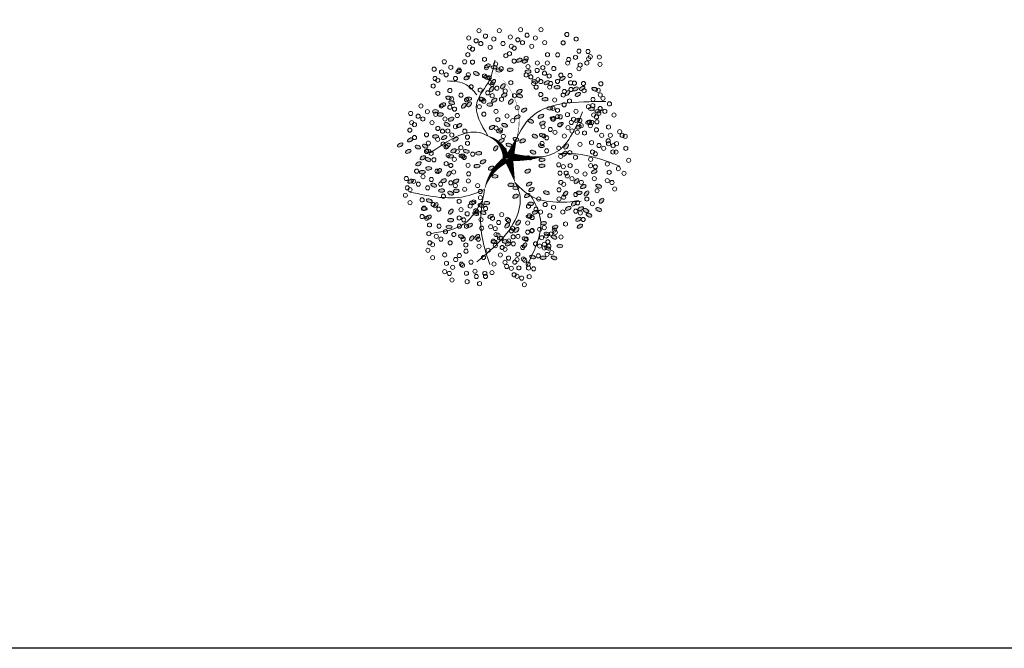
# Model space of a CAD drawing. Header units: millimetres. Extents: x 2197 to 2788, y 425 to 589.
# Tile 18 of 50: x 2292 to 2312, y 430 to 443. Entities that reach past the tile are written whole.
import ezdxf

# ---------------------------------------------------------------- set-up
doc = ezdxf.new("R2010")
doc.units = ezdxf.units.MM
doc.layers.add('01 - Vegetación', color=3, linetype='Continuous', lineweight=0)
doc.layers.add('Cotas', color=3, linetype='Continuous')

# ---------------------------------------------------------------- blocks, each defined once
blk = doc.blocks.new('17')
at = {"layer": '01 - Vegetación'}
for points in [[(4495.84, 1680.23, 1.33, 0.0221, 0.199177), (4489.97, 1684.48, 0.0221, 0.0221, 1.224983)], [(4496.02, 1680.23, 1.33, 0.0221, 0.286986), (4500.47, 1683.82, 0.0221, 0.0221, -1.494927)], [(4497.07, 1679.43, 0.133, 0.0221, 0.381476), (4512.91, 1682.47, 0.0221, 0.0221, -1.841687)], [(4496.02, 1679.76, 1.77, 0.0221, 0), (4491.39, 1678.53, 0.0221, 0.0221, 0)], [(4496.02, 1679.66, 1.77, 0.0221, 0), (4500.28, 1678.15, 0.0221, 0.0221, 0)], [(4496.4, 1679.85, 1.77, 0.0221, 0.074947), (4496.4, 1672.95, 0.0221, 0.0221, 0.762797)]]:
    blk.add_lwpolyline(points, format="xyseb", dxfattribs=at)
for points in [[(4490, 1684.47), (4488.83, 1687.51), (4489.5, 1699.09)], [(4487.73, 1684.98), (4483.44, 1688.25), (4481.42, 1694.81)], [(4497.83, 1680.19), (4501.11, 1685.48), (4497.33, 1694.81)], [(4508.5, 1685.98), (4510.45, 1688), (4511.21, 1691.78)], [(4491.39, 1678.53), (4489.02, 1677.58), (4485.46, 1677.92), (4475.87, 1685.99)], [(4500.47, 1683.82), (4506.92, 1685.99), (4511.46, 1683.47), (4515.25, 1682.46)], [(4490, 1684.47), (4482.94, 1685.23), (4475.36, 1683.47)], [(4491.39, 1678.53), (4489, 1675.9), (4487.73, 1665.57)], [(4496.57, 1678.43), (4497.07, 1670.86), (4505.15, 1665.32)], [(4497.07, 1679.43), (4503.89, 1675.65), (4507.17, 1660.78)], [(4488.74, 1675.4), (4484.7, 1673.64), (4475.11, 1676.16)], [(4497.07, 1670.11), (4496.82, 1665.57), (4494.55, 1658.01)]]:
    blk.add_spline(points, degree=3, dxfattribs=at)
blk = doc.blocks.new('16')
at = {"layer": '01 - Vegetación'}
h = blk.add_hatch(color=40, dxfattribs=at)
h.set_gradient(color1=(255, 191, 0), color2=(223, 255, 127), rotation=180, centered=1, tint=1, name='INVSPHERICAL')
edge = h.paths.add_edge_path()
edge.add_ellipse((4538.847, 1678.642), major_axis=(-0.0033, 0.0777), ratio=0.578492, start_angle=0, end_angle=360, ccw=False)
edge = h.paths.add_edge_path()
edge.add_ellipse((4538.961, 1678.487), major_axis=(-0.0349, 0.0695), ratio=0.578492, start_angle=0, end_angle=360, ccw=False)
edge = h.paths.add_edge_path()
edge.add_ellipse((4538.69, 1678.926), major_axis=(-0.0594, 0.0503), ratio=0.578492, start_angle=0, end_angle=360, ccw=False)
edge = h.paths.add_edge_path()
edge.add_ellipse((4538.676, 1678.266), major_axis=(-0.0033, 0.0777), ratio=0.578492, start_angle=0, end_angle=360, ccw=False)
edge = h.paths.add_edge_path()
edge.add_ellipse((4541.23, 1679.281), major_axis=(0.0274, 0.0728), ratio=0.578492, start_angle=0, end_angle=360, ccw=False)
edge = h.paths.add_edge_path()
edge.add_ellipse((4540.829, 1679.36), major_axis=(-0.0349, 0.0695), ratio=0.578492, start_angle=0, end_angle=360, ccw=False)
edge = h.paths.add_edge_path()
edge.add_ellipse((4541.174, 1679.607), major_axis=(-0.0349, 0.0695), ratio=0.578492, start_angle=0, end_angle=360, ccw=False)
edge = h.paths.add_edge_path()
edge.add_ellipse((4541.072, 1679.421), major_axis=(0.0274, 0.0728), ratio=0.578492, start_angle=0, end_angle=360, ccw=False)
edge = h.paths.add_edge_path()
edge.add_ellipse((4540.113, 1679.632), major_axis=(-0.0349, 0.0695), ratio=0.578492, start_angle=0, end_angle=360, ccw=False)
edge = h.paths.add_edge_path()
edge.add_ellipse((4540.279, 1679.843), major_axis=(-0.0349, 0.0695), ratio=0.578492, start_angle=0, end_angle=360, ccw=False)
edge = h.paths.add_edge_path()
edge.add_ellipse((4540.165, 1679.999), major_axis=(-0.0033, 0.0777), ratio=0.578492, start_angle=0, end_angle=360, ccw=False)
edge = h.paths.add_edge_path()
edge.add_ellipse((4540.499, 1679.956), major_axis=(-0.0033, 0.0777), ratio=0.578492, start_angle=0, end_angle=360, ccw=False)
edge = h.paths.add_edge_path()
edge.add_ellipse((4540.629, 1679.513), major_axis=(-0.0594, 0.0503), ratio=0.578492, start_angle=0, end_angle=360, ccw=False)
edge = h.paths.add_edge_path()
edge.add_ellipse((4540.551, 1680.278), major_axis=(0.0274, 0.0728), ratio=0.578492, start_angle=0, end_angle=360, ccw=False)
edge = h.paths.add_edge_path()
edge.add_ellipse((4539.201, 1679.744), major_axis=(-0.0033, 0.0777), ratio=0.578492, start_angle=0, end_angle=360, ccw=False)
edge = h.paths.add_edge_path()
edge.add_ellipse((4539.14, 1679.893), major_axis=(0.0274, 0.0728), ratio=0.578492, start_angle=0, end_angle=360, ccw=False)
edge = h.paths.add_edge_path()
edge.add_ellipse((4539.208, 1680.126), major_axis=(-0.0033, 0.0777), ratio=0.578492, start_angle=0, end_angle=360, ccw=False)
edge = h.paths.add_edge_path()
edge.add_ellipse((4538.979, 1680.681), major_axis=(-0.0594, 0.0503), ratio=0.578492, start_angle=0, end_angle=360, ccw=False)
edge = h.paths.add_edge_path()
edge.add_ellipse((4538.577, 1680.728), major_axis=(-0.0033, 0.0777), ratio=0.578492, start_angle=0, end_angle=360, ccw=False)
edge = h.paths.add_edge_path()
edge.add_ellipse((4538.926, 1680.033), major_axis=(0.0274, 0.0728), ratio=0.578492, start_angle=0, end_angle=360, ccw=False)
edge = h.paths.add_edge_path()
edge.add_ellipse((4538.95, 1679.842), major_axis=(0.0274, 0.0728), ratio=0.578492, start_angle=0, end_angle=360, ccw=False)
edge = h.paths.add_edge_path()
edge.add_ellipse((4538.621, 1680.191), major_axis=(-0.0349, 0.0695), ratio=0.578492, start_angle=0, end_angle=360, ccw=False)
edge = h.paths.add_edge_path()
edge.add_ellipse((4538.328, 1680.411), major_axis=(0.0274, 0.0728), ratio=0.578492, start_angle=0, end_angle=360, ccw=False)
edge = h.paths.add_edge_path()
edge.add_ellipse((4538.283, 1680.138), major_axis=(-0.0594, 0.0503), ratio=0.578492, start_angle=0, end_angle=360, ccw=False)
edge = h.paths.add_edge_path()
edge.add_ellipse((4538.32, 1679.993), major_axis=(-0.0594, 0.0503), ratio=0.578492, start_angle=0, end_angle=360, ccw=False)
edge = h.paths.add_edge_path()
edge.add_ellipse((4538.755, 1680.687), major_axis=(-0.0033, 0.0777), ratio=0.578492, start_angle=0, end_angle=360, ccw=False)
edge = h.paths.add_edge_path()
edge.add_ellipse((4538.834, 1681.261), major_axis=(-0.0349, 0.0695), ratio=0.578492, start_angle=0, end_angle=360, ccw=False)
edge = h.paths.add_edge_path()
edge.add_ellipse((4539.054, 1681.374), major_axis=(-0.0033, 0.0777), ratio=0.578492, start_angle=0, end_angle=360, ccw=False)
edge = h.paths.add_edge_path()
edge.add_ellipse((4539.147, 1681.076), major_axis=(-0.0594, 0.0503), ratio=0.578492, start_angle=0, end_angle=360, ccw=False)
edge = h.paths.add_edge_path()
edge.add_ellipse((4539.52, 1680.541), major_axis=(-0.0033, 0.0777), ratio=0.578492, start_angle=0, end_angle=360, ccw=False)
edge = h.paths.add_edge_path()
edge.add_ellipse((4539.459, 1680.689), major_axis=(0.0274, 0.0728), ratio=0.578492, start_angle=0, end_angle=360, ccw=False)
edge = h.paths.add_edge_path()
edge.add_ellipse((4539.527, 1680.923), major_axis=(-0.0033, 0.0777), ratio=0.578492, start_angle=0, end_angle=360, ccw=False)
edge = h.paths.add_edge_path()
edge.add_ellipse((4539.265, 1681.244), major_axis=(0.0274, 0.0728), ratio=0.578492, start_angle=0, end_angle=360, ccw=False)
edge = h.paths.add_edge_path()
edge.add_ellipse((4539.188, 1677.478), major_axis=(-0.0594, 0.0503), ratio=0.578492, start_angle=0, end_angle=360, ccw=False)
edge = h.paths.add_edge_path()
edge.add_ellipse((4539.473, 1678.19), major_axis=(0.0274, 0.0728), ratio=0.578492, start_angle=0, end_angle=360, ccw=False)
edge = h.paths.add_edge_path()
edge.add_ellipse((4540.696, 1678.325), major_axis=(0.0274, 0.0728), ratio=0.578492, start_angle=0, end_angle=360, ccw=False)
edge = h.paths.add_edge_path()
edge.add_ellipse((4540.33, 1678.305), major_axis=(-0.0033, 0.0777), ratio=0.578492, start_angle=0, end_angle=360, ccw=False)
edge = h.paths.add_edge_path()
edge.add_ellipse((4540.174, 1678.307), major_axis=(-0.0033, 0.0777), ratio=0.578492, start_angle=0, end_angle=360, ccw=False)
edge = h.paths.add_edge_path()
edge.add_ellipse((4540.488, 1677.717), major_axis=(-0.0594, 0.0503), ratio=0.578492, start_angle=0, end_angle=360, ccw=False)
edge = h.paths.add_edge_path()
edge.add_ellipse((4540.676, 1677.675), major_axis=(-0.0594, 0.0503), ratio=0.578492, start_angle=0, end_angle=360, ccw=False)
edge = h.paths.add_edge_path()
edge.add_ellipse((4539.469, 1677.341), major_axis=(-0.0033, 0.0777), ratio=0.578492, start_angle=0, end_angle=360, ccw=False)
edge = h.paths.add_edge_path()
edge.add_ellipse((4539.773, 1677.406), major_axis=(-0.0594, 0.0503), ratio=0.578492, start_angle=0, end_angle=360, ccw=False)
edge = h.paths.add_edge_path()
edge.add_ellipse((4539.631, 1677.23), major_axis=(-0.0349, 0.0695), ratio=0.578492, start_angle=0, end_angle=360, ccw=False)
edge = h.paths.add_edge_path()
edge.add_ellipse((4539.445, 1677.695), major_axis=(-0.0594, 0.0503), ratio=0.578492, start_angle=0, end_angle=360, ccw=False)
edge = h.paths.add_edge_path()
edge.add_ellipse((4542.676, 1679.136), major_axis=(-0.0033, 0.0777), ratio=0.578492, start_angle=0, end_angle=360, ccw=False)
edge = h.paths.add_edge_path()
edge.add_ellipse((4542.661, 1679.428), major_axis=(-0.0033, 0.0777), ratio=0.578492, start_angle=0, end_angle=360, ccw=False)
edge = h.paths.add_edge_path()
edge.add_ellipse((4542.742, 1679.554), major_axis=(-0.0033, 0.0777), ratio=0.578492, start_angle=0, end_angle=360, ccw=False)
edge = h.paths.add_edge_path()
edge.add_ellipse((4542.776, 1679.728), major_axis=(-0.0349, 0.0695), ratio=0.578492, start_angle=0, end_angle=360, ccw=False)
edge = h.paths.add_edge_path()
edge.add_ellipse((4542.477, 1679.745), major_axis=(0.0274, 0.0728), ratio=0.578492, start_angle=0, end_angle=360, ccw=False)
edge = h.paths.add_edge_path()
edge.add_ellipse((4542.578, 1680.02), major_axis=(0.0274, 0.0728), ratio=0.578492, start_angle=0, end_angle=360, ccw=False)
edge = h.paths.add_edge_path()
edge.add_ellipse((4542.466, 1680.268), major_axis=(-0.0349, 0.0695), ratio=0.578492, start_angle=0, end_angle=360, ccw=False)
edge = h.paths.add_edge_path()
edge.add_ellipse((4542.632, 1680.479), major_axis=(-0.0349, 0.0695), ratio=0.578492, start_angle=0, end_angle=360, ccw=False)
edge = h.paths.add_edge_path()
edge.add_ellipse((4542.359, 1679.577), major_axis=(-0.0594, 0.0503), ratio=0.578492, start_angle=0, end_angle=360, ccw=False)
edge = h.paths.add_edge_path()
edge.add_ellipse((4542.171, 1679.619), major_axis=(-0.0594, 0.0503), ratio=0.578492, start_angle=0, end_angle=360, ccw=False)
edge = h.paths.add_edge_path()
edge.add_ellipse((4542.246, 1679.328), major_axis=(-0.0594, 0.0503), ratio=0.578492, start_angle=0, end_angle=360, ccw=False)
edge = h.paths.add_edge_path()
edge.add_ellipse((4542.369, 1678.498), major_axis=(0.0274, 0.0728), ratio=0.578492, start_angle=0, end_angle=360, ccw=False)
edge = h.paths.add_edge_path()
edge.add_ellipse((4542.902, 1678.749), major_axis=(-0.0349, 0.0695), ratio=0.578492, start_angle=0, end_angle=360, ccw=False)
edge = h.paths.add_edge_path()
edge.add_ellipse((4542.925, 1678.897), major_axis=(-0.0349, 0.0695), ratio=0.578492, start_angle=0, end_angle=360, ccw=False)
edge = h.paths.add_edge_path()
edge.add_ellipse((4542.628, 1678.671), major_axis=(-0.0033, 0.0777), ratio=0.578492, start_angle=0, end_angle=360, ccw=False)
edge = h.paths.add_edge_path()
edge.add_ellipse((4542.11, 1678.896), major_axis=(-0.0349, 0.0695), ratio=0.578492, start_angle=0, end_angle=360, ccw=False)
edge = h.paths.add_edge_path()
edge.add_ellipse((4542.34, 1678.18), major_axis=(-0.0349, 0.0695), ratio=0.578492, start_angle=0, end_angle=360, ccw=False)
edge = h.paths.add_edge_path()
edge.add_ellipse((4538.137, 1679.191), major_axis=(-0.0349, 0.0695), ratio=0.578492, start_angle=0, end_angle=360, ccw=False)
edge = h.paths.add_edge_path()
edge.add_ellipse((4538.099, 1678.758), major_axis=(-0.0594, 0.0503), ratio=0.578492, start_angle=0, end_angle=360, ccw=False)
edge = h.paths.add_edge_path()
edge.add_ellipse((4537.796, 1678.552), major_axis=(0.0274, 0.0728), ratio=0.578492, start_angle=0, end_angle=360, ccw=False)
edge = h.paths.add_edge_path()
edge.add_ellipse((4537.776, 1678.277), major_axis=(-0.0033, 0.0777), ratio=0.578492, start_angle=0, end_angle=360, ccw=False)
edge = h.paths.add_edge_path()
edge.add_ellipse((4539.181, 1678.6), major_axis=(-0.0033, 0.0777), ratio=0.578492, start_angle=0, end_angle=360, ccw=False)
edge = h.paths.add_edge_path()
edge.add_ellipse((4538.502, 1678.968), major_axis=(-0.0594, 0.0503), ratio=0.578492, start_angle=0, end_angle=360, ccw=False)
edge = h.paths.add_edge_path()
edge.add_ellipse((4538.615, 1679.216), major_axis=(-0.0594, 0.0503), ratio=0.578492, start_angle=0, end_angle=360, ccw=False)
edge = h.paths.add_edge_path()
edge.add_ellipse((4538.188, 1679.557), major_axis=(-0.0033, 0.0777), ratio=0.578492, start_angle=0, end_angle=360, ccw=False)
edge = h.paths.add_edge_path()
edge.add_ellipse((4538.203, 1679.265), major_axis=(-0.0033, 0.0777), ratio=0.578492, start_angle=0, end_angle=360, ccw=False)
edge = h.paths.add_edge_path()
edge.add_ellipse((4538.285, 1679.391), major_axis=(-0.0033, 0.0777), ratio=0.578492, start_angle=0, end_angle=360, ccw=False)
edge = h.paths.add_edge_path()
edge.add_ellipse((4538.856, 1679.647), major_axis=(-0.0349, 0.0695), ratio=0.578492, start_angle=0, end_angle=360, ccw=False)
edge = h.paths.add_edge_path()
edge.add_ellipse((4538.272, 1678.751), major_axis=(0.0274, 0.0728), ratio=0.578492, start_angle=0, end_angle=360, ccw=False)
edge = h.paths.add_edge_path()
edge.add_ellipse((4540.863, 1678.985), major_axis=(0.0274, 0.0728), ratio=0.578492, start_angle=0, end_angle=360, ccw=False)
edge = h.paths.add_edge_path()
edge.add_ellipse((4540.823, 1678.811), major_axis=(-0.0349, 0.0695), ratio=0.578492, start_angle=0, end_angle=360, ccw=False)
edge = h.paths.add_edge_path()
edge.add_ellipse((4541.446, 1678.949), major_axis=(-0.0349, 0.0695), ratio=0.578492, start_angle=0, end_angle=360, ccw=False)
edge = h.paths.add_edge_path()
edge.add_ellipse((4540.434, 1680.393), major_axis=(-0.0033, 0.0777), ratio=0.578492, start_angle=0, end_angle=360, ccw=False)
edge = h.paths.add_edge_path()
edge.add_ellipse((4540.419, 1680.685), major_axis=(-0.0033, 0.0777), ratio=0.578492, start_angle=0, end_angle=360, ccw=False)
edge = h.paths.add_edge_path()
edge.add_ellipse((4539.773, 1680.547), major_axis=(-0.0349, 0.0695), ratio=0.578492, start_angle=0, end_angle=360, ccw=False)
edge = h.paths.add_edge_path()
edge.add_ellipse((4539.782, 1680.87), major_axis=(-0.0349, 0.0695), ratio=0.578492, start_angle=0, end_angle=360, ccw=False)
edge = h.paths.add_edge_path()
edge.add_ellipse((4539.668, 1681.126), major_axis=(0.0274, 0.0728), ratio=0.578492, start_angle=0, end_angle=360, ccw=False)
edge = h.paths.add_edge_path()
edge.add_ellipse((4540.336, 1681.276), major_axis=(0.0274, 0.0728), ratio=0.578492, start_angle=0, end_angle=360, ccw=False)
edge = h.paths.add_edge_path()
edge.add_ellipse((4540.381, 1681.413), major_axis=(-0.0349, 0.0695), ratio=0.578492, start_angle=0, end_angle=360, ccw=False)
edge = h.paths.add_edge_path()
edge.add_ellipse((4540.225, 1681.525), major_axis=(-0.0349, 0.0695), ratio=0.578492, start_angle=0, end_angle=360, ccw=False)
edge = h.paths.add_edge_path()
edge.add_ellipse((4540.009, 1681.424), major_axis=(-0.0033, 0.0777), ratio=0.578492, start_angle=0, end_angle=360, ccw=False)
edge = h.paths.add_edge_path()
edge.add_ellipse((4540.106, 1681.258), major_axis=(-0.0033, 0.0777), ratio=0.578492, start_angle=0, end_angle=360, ccw=False)
edge = h.paths.add_edge_path()
edge.add_ellipse((4540.036, 1680.989), major_axis=(-0.0594, 0.0503), ratio=0.578492, start_angle=0, end_angle=360, ccw=False)
edge = h.paths.add_edge_path()
edge.add_ellipse((4539.967, 1680.73), major_axis=(-0.0594, 0.0503), ratio=0.578492, start_angle=0, end_angle=360, ccw=False)
edge = h.paths.add_edge_path()
edge.add_ellipse((4541.92, 1680.217), major_axis=(-0.0033, 0.0777), ratio=0.578492, start_angle=0, end_angle=360, ccw=False)
edge = h.paths.add_edge_path()
edge.add_ellipse((4541.222, 1680.466), major_axis=(-0.0349, 0.0695), ratio=0.578492, start_angle=0, end_angle=360, ccw=False)
edge = h.paths.add_edge_path()
edge.add_ellipse((4541.387, 1680.676), major_axis=(-0.0349, 0.0695), ratio=0.578492, start_angle=0, end_angle=360, ccw=False)
edge = h.paths.add_edge_path()
edge.add_ellipse((4541.251, 1680.784), major_axis=(0.0274, 0.0728), ratio=0.578492, start_angle=0, end_angle=360, ccw=False)
edge = h.paths.add_edge_path()
edge.add_ellipse((4541.818, 1680.659), major_axis=(0.0274, 0.0728), ratio=0.578492, start_angle=0, end_angle=360, ccw=False)
edge = h.paths.add_edge_path()
edge.add_ellipse((4541.942, 1680.743), major_axis=(0.0274, 0.0728), ratio=0.578492, start_angle=0, end_angle=360, ccw=False)
edge = h.paths.add_edge_path()
edge.add_ellipse((4541.762, 1680.886), major_axis=(-0.0349, 0.0695), ratio=0.578492, start_angle=0, end_angle=360, ccw=False)
edge = h.paths.add_edge_path()
edge.add_ellipse((4541.592, 1681.082), major_axis=(-0.0033, 0.0777), ratio=0.578492, start_angle=0, end_angle=360, ccw=False)
edge = h.paths.add_edge_path()
edge.add_ellipse((4541.511, 1680.956), major_axis=(-0.0033, 0.0777), ratio=0.578492, start_angle=0, end_angle=360, ccw=False)
edge = h.paths.add_edge_path()
edge.add_ellipse((4541.775, 1680.201), major_axis=(-0.0594, 0.0503), ratio=0.578492, start_angle=0, end_angle=360, ccw=False)
edge = h.paths.add_edge_path()
edge.add_ellipse((4541.737, 1680.346), major_axis=(-0.0594, 0.0503), ratio=0.578492, start_angle=0, end_angle=360, ccw=False)
edge = h.paths.add_edge_path()
edge.add_ellipse((4541.843, 1679.118), major_axis=(-0.0594, 0.0503), ratio=0.578492, start_angle=0, end_angle=360, ccw=False)
edge = h.paths.add_edge_path()
edge.add_ellipse((4541.881, 1679.551), major_axis=(-0.0349, 0.0695), ratio=0.578492, start_angle=0, end_angle=360, ccw=False)
edge = h.paths.add_edge_path()
edge.add_ellipse((4542.015, 1679.29), major_axis=(-0.0349, 0.0695), ratio=0.578492, start_angle=0, end_angle=360, ccw=False)
edge = h.paths.add_edge_path()
edge.add_ellipse((4541.91, 1679.869), major_axis=(0.0274, 0.0728), ratio=0.578492, start_angle=0, end_angle=360, ccw=False)
edge = h.paths.add_edge_path()
edge.add_ellipse((4541.769, 1679.666), major_axis=(-0.0033, 0.0777), ratio=0.578492, start_angle=0, end_angle=360, ccw=False)
edge = h.paths.add_edge_path()
edge.add_ellipse((4539.676, 1679.115), major_axis=(-0.0033, 0.0777), ratio=0.578492, start_angle=0, end_angle=360, ccw=False)
edge = h.paths.add_edge_path()
edge.add_ellipse((4539.594, 1678.989), major_axis=(-0.0033, 0.0777), ratio=0.578492, start_angle=0, end_angle=360, ccw=False)
edge = h.paths.add_edge_path()
edge.add_ellipse((4539.898, 1679.531), major_axis=(-0.0033, 0.0777), ratio=0.578492, start_angle=0, end_angle=360, ccw=False)
edge = h.paths.add_edge_path()
edge.add_ellipse((4539.697, 1678.641), major_axis=(-0.0349, 0.0695), ratio=0.578492, start_angle=0, end_angle=360, ccw=False)
edge = h.paths.add_edge_path()
edge.add_ellipse((4539.398, 1678.691), major_axis=(-0.0349, 0.0695), ratio=0.578492, start_angle=0, end_angle=360, ccw=False)
edge = h.paths.add_edge_path()
edge.add_ellipse((4539.555, 1678.579), major_axis=(-0.0349, 0.0695), ratio=0.578492, start_angle=0, end_angle=360, ccw=False)
edge = h.paths.add_edge_path()
edge.add_ellipse((4540.714, 1679.167), major_axis=(0.0274, 0.0728), ratio=0.578492, start_angle=0, end_angle=360, ccw=False)
edge = h.paths.add_edge_path()
edge.add_ellipse((4540.549, 1681.79), major_axis=(-0.0349, 0.0695), ratio=0.578492, start_angle=0, end_angle=360, ccw=False)
edge = h.paths.add_edge_path()
edge.add_ellipse((4540.715, 1682.001), major_axis=(-0.0349, 0.0695), ratio=0.578492, start_angle=0, end_angle=360, ccw=False)
edge = h.paths.add_edge_path()
edge.add_ellipse((4540.848, 1681.741), major_axis=(-0.0349, 0.0695), ratio=0.578492, start_angle=0, end_angle=360, ccw=False)
edge = h.paths.add_edge_path()
edge.add_ellipse((4540.661, 1681.542), major_axis=(0.0274, 0.0728), ratio=0.578492, start_angle=0, end_angle=360, ccw=False)
edge = h.paths.add_edge_path()
edge.add_ellipse((4540.684, 1681.351), major_axis=(0.0274, 0.0728), ratio=0.578492, start_angle=0, end_angle=360, ccw=False)
edge = h.paths.add_edge_path()
edge.add_ellipse((4540.56, 1681.267), major_axis=(0.0274, 0.0728), ratio=0.578492, start_angle=0, end_angle=360, ccw=False)
edge = h.paths.add_edge_path()
edge.add_ellipse((4540.528, 1678.539), major_axis=(0.0274, 0.0728), ratio=0.578492, start_angle=0, end_angle=360, ccw=False)
edge = h.paths.add_edge_path()
edge.add_ellipse((4540.38, 1678.647), major_axis=(0.0274, 0.0728), ratio=0.578492, start_angle=0, end_angle=360, ccw=False)
edge = h.paths.add_edge_path()
edge.add_ellipse((4540.034, 1678.678), major_axis=(-0.0349, 0.0695), ratio=0.578492, start_angle=0, end_angle=360, ccw=False)
edge = h.paths.add_edge_path()
edge.add_ellipse((4540.944, 1678.493), major_axis=(0.0274, 0.0728), ratio=0.578492, start_angle=0, end_angle=360, ccw=False)
edge = h.paths.add_edge_path()
edge.add_ellipse((4541.625, 1678.77), major_axis=(-0.0349, 0.0695), ratio=0.578492, start_angle=0, end_angle=360, ccw=False)
edge = h.paths.add_edge_path()
edge.add_ellipse((4541.994, 1678.887), major_axis=(0.0274, 0.0728), ratio=0.578492, start_angle=0, end_angle=360, ccw=False)
edge = h.paths.add_edge_path()
edge.add_ellipse((4541.336, 1678.598), major_axis=(0.0274, 0.0728), ratio=0.578492, start_angle=0, end_angle=360, ccw=False)
edge = h.paths.add_edge_path()
edge.add_ellipse((4539.381, 1678.993), major_axis=(-0.0349, 0.0695), ratio=0.578492, start_angle=0, end_angle=360, ccw=False)
edge = h.paths.add_edge_path()
edge.add_ellipse((4540.938, 1681.079), major_axis=(-0.0033, 0.0777), ratio=0.578492, start_angle=0, end_angle=360, ccw=False)
edge = h.paths.add_edge_path()
edge.add_ellipse((4540.699, 1680.759), major_axis=(-0.0594, 0.0503), ratio=0.578492, start_angle=0, end_angle=360, ccw=False)
edge = h.paths.add_edge_path()
edge.add_ellipse((4540.908, 1680.857), major_axis=(-0.0349, 0.0695), ratio=0.578492, start_angle=0, end_angle=360, ccw=False)
edge = h.paths.add_edge_path()
edge.add_ellipse((4540.863, 1680.561), major_axis=(-0.0349, 0.0695), ratio=0.578492, start_angle=0, end_angle=360, ccw=False)
edge = h.paths.add_edge_path()
edge.add_ellipse((4540.564, 1680.61), major_axis=(-0.0349, 0.0695), ratio=0.578492, start_angle=0, end_angle=360, ccw=False)
edge = h.paths.add_edge_path()
edge.add_ellipse((4539.771, 1681.729), major_axis=(-0.0349, 0.0695), ratio=0.578492, start_angle=0, end_angle=360, ccw=False)
edge = h.paths.add_edge_path()
edge.add_ellipse((4540.968, 1678.302), major_axis=(0.0274, 0.0728), ratio=0.578492, start_angle=0, end_angle=360, ccw=False)
edge = h.paths.add_edge_path()
edge.add_ellipse((4541.908, 1678.227), major_axis=(-0.0033, 0.0777), ratio=0.578492, start_angle=0, end_angle=360, ccw=False)
edge = h.paths.add_edge_path()
edge.add_ellipse((4541.283, 1678.297), major_axis=(-0.0349, 0.0695), ratio=0.578492, start_angle=0, end_angle=360, ccw=False)
edge = h.paths.add_edge_path()
edge.add_ellipse((4541.463, 1678.333), major_axis=(-0.0349, 0.0695), ratio=0.578492, start_angle=0, end_angle=360, ccw=False)
edge = h.paths.add_edge_path()
edge.add_ellipse((4538.021, 1678.159), major_axis=(0.0274, 0.0728), ratio=0.578492, start_angle=0, end_angle=360, ccw=False)
edge = h.paths.add_edge_path()
edge.add_ellipse((4537.772, 1677.992), major_axis=(0.0274, 0.0728), ratio=0.578492, start_angle=0, end_angle=360, ccw=False)
edge = h.paths.add_edge_path()
edge.add_ellipse((4538.082, 1677.841), major_axis=(-0.0033, 0.0777), ratio=0.578492, start_angle=0, end_angle=360, ccw=False)
edge = h.paths.add_edge_path()
edge.add_ellipse((4538.572, 1677.966), major_axis=(-0.0349, 0.0695), ratio=0.578492, start_angle=0, end_angle=360, ccw=False)
edge = h.paths.add_edge_path()
edge.add_ellipse((4538.311, 1677.99), major_axis=(0.0274, 0.0728), ratio=0.578492, start_angle=0, end_angle=360, ccw=False)
edge = h.paths.add_edge_path()
edge.add_ellipse((4538.394, 1678.174), major_axis=(0.0274, 0.0728), ratio=0.578492, start_angle=0, end_angle=360, ccw=False)
edge = h.paths.add_edge_path()
edge.add_ellipse((4538.776, 1677.355), major_axis=(-0.0349, 0.0695), ratio=0.578492, start_angle=0, end_angle=360, ccw=False)
edge = h.paths.add_edge_path()
edge.add_ellipse((4538.597, 1677.319), major_axis=(-0.0349, 0.0695), ratio=0.578492, start_angle=0, end_angle=360, ccw=False)
edge = h.paths.add_edge_path()
edge.add_ellipse((4539.063, 1677.621), major_axis=(-0.0349, 0.0695), ratio=0.578492, start_angle=0, end_angle=360, ccw=False)
edge = h.paths.add_edge_path()
edge.add_ellipse((4539.033, 1676.828), major_axis=(0.0274, 0.0728), ratio=0.578492, start_angle=0, end_angle=360, ccw=False)
edge = h.paths.add_edge_path()
edge.add_ellipse((4539.009, 1677.162), major_axis=(0.0274, 0.0728), ratio=0.578492, start_angle=0, end_angle=360, ccw=False)
edge = h.paths.add_edge_path()
edge.add_ellipse((4538.885, 1677.078), major_axis=(0.0274, 0.0728), ratio=0.578492, start_angle=0, end_angle=360, ccw=False)
edge = h.paths.add_edge_path()
edge.add_ellipse((4539.054, 1677.298), major_axis=(-0.0349, 0.0695), ratio=0.578492, start_angle=0, end_angle=360, ccw=False)
edge = h.paths.add_edge_path()
edge.add_ellipse((4542.221, 1677.913), major_axis=(-0.0033, 0.0777), ratio=0.578492, start_angle=0, end_angle=360, ccw=False)
edge = h.paths.add_edge_path()
edge.add_ellipse((4542.451, 1677.771), major_axis=(-0.0349, 0.0695), ratio=0.578492, start_angle=0, end_angle=360, ccw=False)
edge = h.paths.add_edge_path()
edge.add_ellipse((4541.18, 1677.355), major_axis=(-0.0349, 0.0695), ratio=0.578492, start_angle=0, end_angle=360, ccw=False)
edge = h.paths.add_edge_path()
edge.add_ellipse((4541.671, 1678.102), major_axis=(-0.0033, 0.0777), ratio=0.578492, start_angle=0, end_angle=360, ccw=False)
edge = h.paths.add_edge_path()
edge.add_ellipse((4541.411, 1678.017), major_axis=(-0.0033, 0.0777), ratio=0.578492, start_angle=0, end_angle=360, ccw=False)
edge = h.paths.add_edge_path()
edge.add_ellipse((4542.075, 1677.637), major_axis=(-0.0594, 0.0503), ratio=0.578492, start_angle=0, end_angle=360, ccw=False)
edge = h.paths.add_edge_path()
edge.add_ellipse((4541.252, 1677.826), major_axis=(-0.0349, 0.0695), ratio=0.578492, start_angle=0, end_angle=360, ccw=False)
edge = h.paths.add_edge_path()
edge.add_ellipse((4541.596, 1676.853), major_axis=(-0.0033, 0.0777), ratio=0.578492, start_angle=0, end_angle=360, ccw=False)
edge = h.paths.add_edge_path()
edge.add_ellipse((4541.655, 1677.018), major_axis=(-0.0033, 0.0777), ratio=0.578492, start_angle=0, end_angle=360, ccw=False)
edge = h.paths.add_edge_path()
edge.add_ellipse((4542.033, 1677.371), major_axis=(-0.0349, 0.0695), ratio=0.578492, start_angle=0, end_angle=360, ccw=False)
edge = h.paths.add_edge_path()
edge.add_ellipse((4542.19, 1677.259), major_axis=(-0.0349, 0.0695), ratio=0.578492, start_angle=0, end_angle=360, ccw=False)
edge = h.paths.add_edge_path()
edge.add_ellipse((4542.168, 1676.931), major_axis=(0.0274, 0.0728), ratio=0.578492, start_angle=0, end_angle=360, ccw=False)
edge = h.paths.add_edge_path()
edge.add_ellipse((4542.176, 1677.433), major_axis=(-0.0349, 0.0695), ratio=0.578492, start_angle=0, end_angle=360, ccw=False)
edge = h.paths.add_edge_path()
edge.add_ellipse((4541.313, 1677.094), major_axis=(-0.0349, 0.0695), ratio=0.578492, start_angle=0, end_angle=360, ccw=False)
edge = h.paths.add_edge_path()
edge.add_ellipse((4541.359, 1677.391), major_axis=(-0.0349, 0.0695), ratio=0.578492, start_angle=0, end_angle=360, ccw=False)
edge = h.paths.add_edge_path()
edge.add_ellipse((4540.019, 1676.943), major_axis=(-0.0349, 0.0695), ratio=0.578492, start_angle=0, end_angle=360, ccw=False)
edge = h.paths.add_edge_path()
edge.add_ellipse((4539.641, 1676.826), major_axis=(0.0274, 0.0728), ratio=0.578492, start_angle=0, end_angle=360, ccw=False)
edge = h.paths.add_edge_path()
edge.add_ellipse((4539.262, 1676.754), major_axis=(-0.0594, 0.0503), ratio=0.578492, start_angle=0, end_angle=360, ccw=False)
edge = h.paths.add_edge_path()
edge.add_ellipse((4539.45, 1677.146), major_axis=(-0.0594, 0.0503), ratio=0.578492, start_angle=0, end_angle=360, ccw=False)
at = {"layer": '01 - Vegetación', "extrusion": (0, 0, -1)}
for centre, major_axis in [((4540.715, 1682.001), (-0.0349, 0.0695)), ((4539.771, 1681.729), (-0.0349, 0.0695)), ((4540.549, 1681.79), (-0.0349, 0.0695)), ((4540.848, 1681.741), (-0.0349, 0.0695)), ((4539.054, 1681.374), (-0.0033, 0.0777)), ((4540.009, 1681.424), (-0.0033, 0.0777)), ((4540.225, 1681.525), (-0.0349, 0.0695)), ((4540.381, 1681.413), (-0.0349, 0.0695)), ((4538.834, 1681.261), (-0.0349, 0.0695)), ((4540.106, 1681.258), (-0.0033, 0.0777)), ((4539.527, 1680.923), (-0.0033, 0.0777)), ((4539.782, 1680.87), (-0.0349, 0.0695)), ((4540.908, 1680.857), (-0.0349, 0.0695)), ((4540.938, 1681.079), (-0.0033, 0.0777)), ((4541.511, 1680.956), (-0.0033, 0.0777)), ((4541.592, 1681.082), (-0.0033, 0.0777)), ((4541.762, 1680.886), (-0.0349, 0.0695)), ((4538.577, 1680.728), (-0.0033, 0.0777)), ((4538.755, 1680.687), (-0.0033, 0.0777)), ((4540.419, 1680.685), (-0.0033, 0.0777)), ((4540.564, 1680.61), (-0.0349, 0.0695)), ((4541.387, 1680.676), (-0.0349, 0.0695)), ((4539.52, 1680.541), (-0.0033, 0.0777)), ((4539.773, 1680.547), (-0.0349, 0.0695)), ((4540.434, 1680.393), (-0.0033, 0.0777)), ((4540.863, 1680.561), (-0.0349, 0.0695)), ((4541.222, 1680.466), (-0.0349, 0.0695)), ((4542.632, 1680.479), (-0.0349, 0.0695)), ((4538.621, 1680.191), (-0.0349, 0.0695)), ((4539.208, 1680.126), (-0.0033, 0.0777)), ((4541.92, 1680.217), (-0.0033, 0.0777)), ((4542.466, 1680.268), (-0.0349, 0.0695)), ((4540.165, 1679.999), (-0.0033, 0.0777)), ((4540.279, 1679.843), (-0.0349, 0.0695)), ((4540.499, 1679.956), (-0.0033, 0.0777)), ((4538.188, 1679.557), (-0.0033, 0.0777)), ((4538.856, 1679.647), (-0.0349, 0.0695)), ((4539.201, 1679.744), (-0.0033, 0.0777)), ((4540.113, 1679.632), (-0.0349, 0.0695)), ((4541.174, 1679.607), (-0.0349, 0.0695)), ((4541.769, 1679.666), (-0.0033, 0.0777)), ((4541.881, 1679.551), (-0.0349, 0.0695)), ((4542.742, 1679.554), (-0.0033, 0.0777)), ((4542.776, 1679.728), (-0.0349, 0.0695)), ((4538.285, 1679.391), (-0.0033, 0.0777)), ((4539.898, 1679.531), (-0.0033, 0.0777)), ((4540.829, 1679.36), (-0.0349, 0.0695)), ((4542.661, 1679.428), (-0.0033, 0.0777)), ((4538.137, 1679.191), (-0.0349, 0.0695)), ((4538.203, 1679.265), (-0.0033, 0.0777)), ((4539.676, 1679.115), (-0.0033, 0.0777)), ((4542.015, 1679.29), (-0.0349, 0.0695)), ((4542.676, 1679.136), (-0.0033, 0.0777)), ((4539.381, 1678.993), (-0.0349, 0.0695)), ((4539.594, 1678.989), (-0.0033, 0.0777)), ((4540.823, 1678.811), (-0.0349, 0.0695)), ((4541.446, 1678.949), (-0.0349, 0.0695)), ((4542.11, 1678.896), (-0.0349, 0.0695)), ((4542.925, 1678.897), (-0.0349, 0.0695)), ((4538.847, 1678.642), (-0.0033, 0.0777)), ((4539.181, 1678.6), (-0.0033, 0.0777)), ((4539.398, 1678.691), (-0.0349, 0.0695)), ((4539.555, 1678.579), (-0.0349, 0.0695)), ((4539.697, 1678.641), (-0.0349, 0.0695)), ((4540.034, 1678.678), (-0.0349, 0.0695)), ((4541.625, 1678.77), (-0.0349, 0.0695)), ((4542.628, 1678.671), (-0.0033, 0.0777)), ((4542.902, 1678.749), (-0.0349, 0.0695)), ((4537.776, 1678.277), (-0.0033, 0.0777)), ((4538.961, 1678.487), (-0.0349, 0.0695)), ((4540.174, 1678.307), (-0.0033, 0.0777)), ((4540.33, 1678.305), (-0.0033, 0.0777)), ((4541.283, 1678.297), (-0.0349, 0.0695)), ((4541.463, 1678.333), (-0.0349, 0.0695)), ((4538.676, 1678.266), (-0.0033, 0.0777)), ((4541.411, 1678.017), (-0.0033, 0.0777)), ((4541.671, 1678.102), (-0.0033, 0.0777)), ((4541.908, 1678.227), (-0.0033, 0.0777)), ((4542.34, 1678.18), (-0.0349, 0.0695)), ((4538.082, 1677.841), (-0.0033, 0.0777)), ((4538.572, 1677.966), (-0.0349, 0.0695)), ((4541.252, 1677.826), (-0.0349, 0.0695)), ((4542.221, 1677.913), (-0.0033, 0.0777)), ((4542.451, 1677.771), (-0.0349, 0.0695)), ((4539.063, 1677.621), (-0.0349, 0.0695)), ((4538.597, 1677.319), (-0.0349, 0.0695)), ((4538.776, 1677.355), (-0.0349, 0.0695)), ((4539.054, 1677.298), (-0.0349, 0.0695)), ((4539.469, 1677.341), (-0.0033, 0.0777)), ((4541.18, 1677.355), (-0.0349, 0.0695)), ((4541.359, 1677.391), (-0.0349, 0.0695)), ((4542.033, 1677.371), (-0.0349, 0.0695)), ((4542.176, 1677.433), (-0.0349, 0.0695)), ((4542.19, 1677.259), (-0.0349, 0.0695)), ((4539.631, 1677.23), (-0.0349, 0.0695)), ((4541.313, 1677.094), (-0.0349, 0.0695)), ((4541.655, 1677.018), (-0.0033, 0.0777)), ((4540.019, 1676.943), (-0.0349, 0.0695)), ((4541.596, 1676.853), (-0.0033, 0.0777))]:
    blk.add_ellipse(centre, major_axis=major_axis, ratio=0.578492, start_param=3.141593, end_param=9.424778, dxfattribs=at)
for centre, major_axis in [((4540.661, 1681.542), (0.0274, 0.0728)), ((4540.684, 1681.351), (0.0274, 0.0728)), ((4539.265, 1681.244), (0.0274, 0.0728)), ((4539.668, 1681.126), (0.0274, 0.0728)), ((4540.336, 1681.276), (0.0274, 0.0728)), ((4540.56, 1681.267), (0.0274, 0.0728)), ((4539.147, 1681.076), (-0.0594, 0.0503)), ((4540.036, 1680.989), (-0.0594, 0.0503)), ((4538.979, 1680.681), (-0.0594, 0.0503)), ((4539.459, 1680.689), (0.0274, 0.0728)), ((4539.967, 1680.73), (-0.0594, 0.0503)), ((4540.699, 1680.759), (-0.0594, 0.0503)), ((4541.251, 1680.784), (0.0274, 0.0728)), ((4541.818, 1680.659), (0.0274, 0.0728)), ((4541.942, 1680.743), (0.0274, 0.0728)), ((4538.328, 1680.411), (0.0274, 0.0728)), ((4541.737, 1680.346), (-0.0594, 0.0503)), ((4538.283, 1680.138), (-0.0594, 0.0503)), ((4540.551, 1680.278), (0.0274, 0.0728)), ((4541.775, 1680.201), (-0.0594, 0.0503)), ((4538.32, 1679.993), (-0.0594, 0.0503)), ((4538.926, 1680.033), (0.0274, 0.0728)), ((4538.95, 1679.842), (0.0274, 0.0728)), ((4539.14, 1679.893), (0.0274, 0.0728)), ((4541.91, 1679.869), (0.0274, 0.0728)), ((4542.578, 1680.02), (0.0274, 0.0728)), ((4542.171, 1679.619), (-0.0594, 0.0503)), ((4542.359, 1679.577), (-0.0594, 0.0503)), ((4542.477, 1679.745), (0.0274, 0.0728)), ((4540.629, 1679.513), (-0.0594, 0.0503)), ((4541.072, 1679.421), (0.0274, 0.0728)), ((4542.246, 1679.328), (-0.0594, 0.0503)), ((4538.615, 1679.216), (-0.0594, 0.0503)), ((4540.714, 1679.167), (0.0274, 0.0728)), ((4541.23, 1679.281), (0.0274, 0.0728)), ((4541.843, 1679.118), (-0.0594, 0.0503)), ((4538.502, 1678.968), (-0.0594, 0.0503)), ((4538.69, 1678.926), (-0.0594, 0.0503)), ((4540.863, 1678.985), (0.0274, 0.0728)), ((4541.994, 1678.887), (0.0274, 0.0728)), ((4537.796, 1678.552), (0.0274, 0.0728)), ((4538.099, 1678.758), (-0.0594, 0.0503)), ((4538.272, 1678.751), (0.0274, 0.0728)), ((4540.38, 1678.647), (0.0274, 0.0728)), ((4540.528, 1678.539), (0.0274, 0.0728)), ((4541.336, 1678.598), (0.0274, 0.0728)), ((4540.696, 1678.325), (0.0274, 0.0728)), ((4540.944, 1678.493), (0.0274, 0.0728)), ((4540.968, 1678.302), (0.0274, 0.0728)), ((4542.369, 1678.498), (0.0274, 0.0728)), ((4538.021, 1678.159), (0.0274, 0.0728)), ((4538.394, 1678.174), (0.0274, 0.0728)), ((4539.473, 1678.19), (0.0274, 0.0728)), ((4537.772, 1677.992), (0.0274, 0.0728)), ((4538.311, 1677.99), (0.0274, 0.0728)), ((4539.445, 1677.695), (-0.0594, 0.0503)), ((4540.488, 1677.717), (-0.0594, 0.0503)), ((4540.676, 1677.675), (-0.0594, 0.0503)), ((4542.075, 1677.637), (-0.0594, 0.0503)), ((4539.188, 1677.478), (-0.0594, 0.0503)), ((4539.773, 1677.406), (-0.0594, 0.0503)), ((4538.885, 1677.078), (0.0274, 0.0728)), ((4539.009, 1677.162), (0.0274, 0.0728)), ((4539.45, 1677.146), (-0.0594, 0.0503)), ((4539.033, 1676.828), (0.0274, 0.0728)), ((4539.262, 1676.754), (-0.0594, 0.0503)), ((4539.641, 1676.826), (0.0274, 0.0728)), ((4542.168, 1676.931), (0.0274, 0.0728))]:
    blk.add_ellipse(centre, major_axis=major_axis, ratio=0.578492, dxfattribs=at)
blk = doc.blocks.new('18')
at = {"color": 60}
for centre in [(4487.42, 1699.03), (4488.87, 1699.94), (4489.95, 1699.03), (4490.32, 1699.58), (4492.13, 1699.76), (4501.6, 1699.08), (4504.86, 1698.9), (4491.04, 1697.4), (4491.59, 1698.31), (4493.58, 1697.76), (4500.15, 1698.17), (4502.68, 1698.17), (4503.05, 1698.72), (4504.32, 1697.45), (4478.11, 1695.54), (4479.56, 1695.18), (4481.37, 1695.36), (4483.07, 1695.23), (4484.34, 1695.77), (4484.7, 1696.68), (4486.33, 1696.32), (4487.96, 1696.68), (4490.32, 1695.59), (4492.49, 1696.5), (4497.43, 1695.82), (4499.06, 1695.46), (4500.69, 1695.82), (4503.77, 1696.54), (4505.22, 1695.64), (4506.31, 1696.91), (4476.66, 1694.63), (4479.2, 1694.63), (4480.83, 1693.91), (4482.82, 1693.36), (4486.15, 1693.42), (4487.06, 1694.51), (4491.95, 1694.87), (4493.58, 1693.78), (4495.8, 1694.37), (4497.07, 1694.91), (4499.79, 1693.65), (4501.93, 1693.6), (4503.05, 1694.73), (4504.68, 1694.01), (4473.58, 1691.37), (4473.94, 1692.28), (4475.57, 1691.92), (4477.21, 1692.28), (4479.56, 1691.19), (4480.29, 1693), (4481.74, 1692.1), (4488.69, 1692.51), (4491.04, 1693.06), (4495.05, 1691.97), (4496.68, 1691.6), (4498.31, 1691.97), (4498.88, 1692.56), (4501.39, 1692.69), (4501.42, 1691.65), (4503.77, 1692.2), (4506.31, 1692.92), (4472.31, 1690.83), (4474.77, 1690.7), (4476.3, 1690.11), (4477.08, 1689.41), (4481.19, 1690.47), (4482.82, 1689.38), (4484.42, 1689.44), (4487.68, 1689.44), (4490.76, 1690.17), (4491.3, 1691.07), (4493.41, 1690.52), (4494.68, 1691.06), (4495.88, 1690.38), (4497.4, 1689.79), (4500.66, 1690.88), (4502.29, 1690.16), (4471.96, 1687.88), (4473.62, 1688.01), (4475.16, 1688.77), (4475.39, 1689.02), (4477.93, 1688.11), (4479.13, 1688.13), (4480.29, 1688.66), (4482.79, 1688), (4484.06, 1688.54), (4485.25, 1687.86), (4486.05, 1689.08), (4490.04, 1688.36), (4491.67, 1687.63), (4493.06, 1687.57), (4494.72, 1687.69), (4496.26, 1688.46), (4496.5, 1688.71), (4498.18, 1689.1), (4499.03, 1687.8), (4500.23, 1687.82), (4501.39, 1688.34), (4471.57, 1685.45), (4472.98, 1686.09), (4474.01, 1686.34), (4475.8, 1687.11), (4478.87, 1685.57), (4480.28, 1685.7), (4485.63, 1685.94), (4485.87, 1686.18), (4486.77, 1687.27), (4487.55, 1686.58), (4490.76, 1685.82), (4496.9, 1686.8), (4472.98, 1684.29), (4473.62, 1684.42), (4476.7, 1684.68), (4478.11, 1683.78), (4482.43, 1685.04), (4484.1, 1685.17), (4486.27, 1684.27), (4488.4, 1685.28), (4489.6, 1685.3), (4473.75, 1683.01), (4475.42, 1682.63), (4479, 1682.37), (4479.9, 1682.75), (4481.08, 1681.83), (4481.18, 1682.24), (4482.35, 1682.38), (4482.71, 1683.28), (4483.54, 1681.7), (4484.34, 1682.92), (4474.95, 1680.14), (4476.58, 1679.78), (4483.93, 1679.78), (4484.16, 1680.02), (4485.07, 1681.11), (4473.32, 1678.69), (4474.59, 1679.23), (4475.78, 1678.56), (4477.31, 1677.97), (4480.73, 1678.88), (4482.39, 1679.01), (4474.63, 1675.87), (4476.17, 1676.64), (4476.4, 1676.88), (4481.65, 1676.05), (4472.96, 1675.74), (4477.3, 1672.25), (4478.56, 1672.79), (4478.93, 1673.7), (4479.76, 1672.11), (4480.56, 1673.33), (4482.19, 1673.7), (4481.28, 1671.52), (4482.06, 1670.83)]:
    blk.add_circle(centre, 0.405, dxfattribs=at)
at = {"color": 62}
for centre in [(4508.79, 1693.6), (4510.24, 1694.51), (4511.33, 1693.6), (4511.69, 1694.15), (4513.51, 1694.33), (4506.08, 1691.25), (4509.34, 1691.25), (4512.42, 1691.97), (4512.96, 1692.88), (4514.96, 1692.34), (4504.45, 1689.8), (4505.71, 1690.35), (4507.71, 1690.89), (4511.69, 1690.16), (4513.33, 1689.44), (4513.87, 1691.07), (4507.53, 1687.99), (4508.43, 1689.08), (4512.42, 1687.63), (4514.96, 1688.35), (4510.06, 1687.09), (4475.75, 1680.49), (4477.2, 1681.39), (4478.29, 1680.49), (4478.65, 1681.03), (4479.92, 1679.76), (4480.46, 1681.21), (4473.03, 1678.13), (4474.66, 1677.77), (4476.29, 1678.13), (4479.37, 1678.86), (4480.82, 1677.95), (4481.91, 1679.22), (4471.4, 1676.68), (4472.67, 1677.23), (4475.39, 1675.96), (4478.65, 1677.04), (4480.28, 1676.32), (4483.43, 1676.06), (4486.69, 1675.88), (4474.48, 1674.87), (4477.02, 1673.97), (4479.37, 1674.51), (4481.91, 1675.23), (4481.98, 1675.16), (4484.51, 1675.16), (4484.88, 1675.7), (4486.15, 1674.43), (4488.14, 1673.89), (4479.26, 1672.8), (4480.89, 1672.44), (4482.52, 1672.8), (4485.6, 1673.53), (4487.05, 1672.62), (4477.63, 1671.36), (4478.9, 1671.9), (4481.61, 1670.63), (4484.88, 1671.72), (4486.51, 1670.99), (4480.71, 1669.54), (4483.25, 1668.64), (4485.6, 1669.18), (4488.14, 1669.91)]:
    blk.add_circle(centre, 0.405, dxfattribs=at)
at = {"color": 64}
for centre in [(4516.35, 1687.74), (4517.8, 1687.37), (4519.61, 1687.56), (4514.9, 1686.83), (4517.44, 1686.83), (4519.07, 1686.11), (4521.06, 1685.56), (4511.82, 1683.57), (4512.18, 1684.48), (4513.81, 1684.11), (4515.45, 1684.48), (4518.53, 1685.2), (4519.98, 1684.3), (4510.55, 1683.03), (4514.54, 1682.3), (4517.8, 1683.39), (4519.43, 1682.67), (4521.06, 1681.58), (4513.63, 1681.22), (4516.17, 1680.31), (4518.53, 1680.86), (4488.48, 1669), (4489.93, 1669.91), (4491.01, 1669), (4491.38, 1669.55), (4492.65, 1668.28), (4493.19, 1669.73), (4485.76, 1666.65), (4487.39, 1666.29), (4489.02, 1666.65), (4492.1, 1667.37), (4493.55, 1666.47), (4494.64, 1667.74), (4484.13, 1665.2), (4485.4, 1665.74), (4488.12, 1664.48), (4491.38, 1665.56), (4493.01, 1664.84), (4487.21, 1663.39), (4489.75, 1662.48), (4492.1, 1663.03), (4494.43, 1662.83), (4494.64, 1663.75), (4495.88, 1663.74), (4496.96, 1662.83), (4497.33, 1663.38), (4499.14, 1663.56), (4491.71, 1660.48), (4494.97, 1660.48), (4498.05, 1661.2), (4498.59, 1662.11), (4500.59, 1661.57), (4490.08, 1659.03), (4491.35, 1659.57), (4493.34, 1660.12), (4497.33, 1659.39), (4498.96, 1658.67), (4499.5, 1660.3), (4493.16, 1657.22), (4494.06, 1658.31), (4498.05, 1656.86), (4500.59, 1657.58), (4495.69, 1656.31)]:
    blk.add_circle(centre, 0.405, dxfattribs=at)
at = {"color": 66}
for centre in [(4506.17, 1685.5), (4504.72, 1684.6), (4507.25, 1684.6), (4507.62, 1685.14), (4508.89, 1683.87), (4509.43, 1685.32), (4502, 1682.24), (4503.63, 1681.88), (4505.26, 1682.24), (4508.34, 1682.97), (4509.79, 1682.06), (4510.88, 1683.33), (4500.37, 1680.79), (4501.64, 1681.34), (4504.36, 1680.07), (4507.62, 1681.15), (4509.25, 1680.43), (4503.45, 1678.98), (4505.99, 1678.08), (4508.34, 1678.62), (4510.88, 1679.34), (4515.09, 1678.69), (4516.54, 1679.6), (4517.63, 1678.69), (4517.99, 1679.24), (4519.26, 1677.97), (4519.8, 1679.42), (4512.37, 1676.34), (4514, 1675.98), (4515.63, 1676.34), (4518.71, 1677.06), (4520.16, 1676.16), (4521.25, 1677.43), (4510.74, 1674.89), (4512.01, 1675.43), (4514.73, 1674.17), (4517.99, 1675.25), (4519.62, 1674.53), (4497.55, 1672.33), (4499, 1673.23), (4500.09, 1672.33), (4500.45, 1672.87), (4502.26, 1673.05), (4513.82, 1673.08), (4516.36, 1672.17), (4518.71, 1672.72), (4521.25, 1673.44), (4501.17, 1670.7), (4501.72, 1671.6), (4503.71, 1671.06), (4493.2, 1668.52), (4494.47, 1669.07), (4494.83, 1669.97), (4496.46, 1669.61), (4498.09, 1669.97), (4500.45, 1668.89), (4502.08, 1668.16), (4502.62, 1669.79), (4496.28, 1666.71), (4497.19, 1667.8), (4501.17, 1666.35), (4503.71, 1667.08), (4498.82, 1665.81)]:
    blk.add_circle(centre, 0.405, dxfattribs=at)
at = {"color": 68}
for centre in [(4510.01, 1674.38), (4511.46, 1674.02), (4513.27, 1674.2), (4508.56, 1673.48), (4511.1, 1673.48), (4512.73, 1672.75), (4514.72, 1672.21), (4504.25, 1670.19), (4505.48, 1670.22), (4505.85, 1671.12), (4507.48, 1670.76), (4510.03, 1671.75), (4510.71, 1671.54), (4511.12, 1670.22), (4512.19, 1671.85), (4513.64, 1670.94), (4516.32, 1670.19), (4504.21, 1669.68), (4504.64, 1668.27), (4506.56, 1668.91), (4508.46, 1669.1), (4509.15, 1668.89), (4512.34, 1669.55), (4514.72, 1668.23), (4518.67, 1669.11), (4520.3, 1668.38), (4501.44, 1667.37), (4503.1, 1667.5), (4505.28, 1666.6), (4507.29, 1667.87), (4509.55, 1667.57), (4510.78, 1666.9), (4510.86, 1667.66), (4512.27, 1667.78), (4515.41, 1668.02), (4515.82, 1666.7), (4519.4, 1666.57), (4501.05, 1664.94), (4502.46, 1665.58), (4503.49, 1665.84), (4509.3, 1665.01), (4510.71, 1665.14), (4513.63, 1666), (4514.32, 1665.79), (4514.72, 1664.47), (4516.97, 1664.26), (4517.04, 1666.03), (4501.66, 1662.6), (4502.46, 1663.79), (4503.1, 1663.92), (4503.1, 1663.5), (4503.23, 1662.51), (4504.19, 1662.6), (4504.55, 1663.14), (4506.18, 1664.17), (4506.37, 1663.32), (4507.59, 1663.27), (4515.56, 1664.14), (4515.95, 1663.8), (4504.9, 1662.12), (4505.28, 1660.97), (4505.82, 1661.87), (4507.82, 1661.33), (4508.48, 1661.86), (4509.38, 1662.25), (4510.66, 1661.74), (4514.47, 1661.91), (4515.88, 1662.04), (4497.31, 1658.79), (4498.57, 1659.34), (4498.94, 1660.24), (4500.57, 1659.88), (4502.2, 1660.24), (4504.55, 1659.16), (4506.73, 1660.06), (4500.39, 1656.98), (4501.29, 1658.07)]:
    blk.add_circle(centre, 0.405, dxfattribs=at)
at = {"layer": '01 - Vegetación', "xscale": 7.5, "yscale": 7.5, "zscale": 7.5}
blk.add_blockref('16', (-29556.67, -10914.05), dxfattribs=at)
at = {"layer": '01 - Vegetación'}
blk.add_blockref('17', (0, 0), dxfattribs=at)

msp = doc.modelspace()

# ---------------------------------------------------------------- linework, layer by layer
at = {"layer": 'Cotas'}
msp.add_lwpolyline([(2200.713, 524.49), (2350.975, 524.49), (2350.975, 429.986), (2200.713, 429.986)], close=True, dxfattribs=at)

# ---------------------------------------------------------------- block references
at = {"layer": '01 - Vegetación', "xscale": 0.1021725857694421, "yscale": 0.1021725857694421, "zscale": 0.1021725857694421, "rotation": 90}
msp.add_blockref('18', (2473.75, -19.603), dxfattribs=at)

doc.saveas('drawing.dxf')
